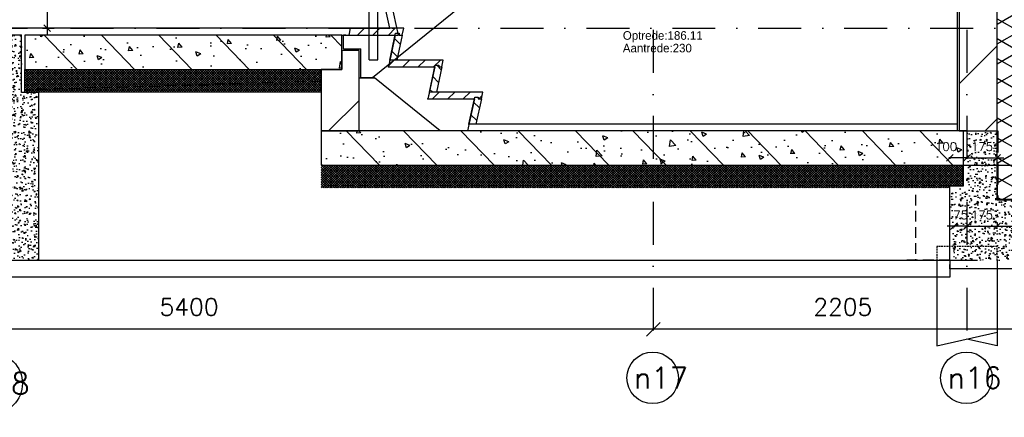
# Model space of a CAD drawing. Extents: x 0 to 317513, y 0 to 193913.
# Tile 83 of 105: x 232737 to 238464, y 148384 to 150698. Entities that reach past the tile are written whole.
import ezdxf
from ezdxf.enums import TextEntityAlignment as Align

# ---------------------------------------------------------------- set-up
doc = ezdxf.new("R2010")
doc.units = 0
doc.header["$LTSCALE"] = 20
doc.header["$MEASUREMENT"] = 0
doc.header["$PDSIZE"] = -1
for name, pattern in [('DASHDOT', [25, 12.5, -6.25, 0, -6.25]), ('DASHED', [0.75, 0.5, -0.25]), ('DD1', [2.66667, 1.66667, -0.5, 0, -0.5]), ('HIDDEN', [9.375, 6.25, -3.125]), ('HIDDEN2', [4.6875, 3.125, -1.5625])]:
    doc.linetypes.add(name, pattern=pattern)
doc.layers.get('0').update_dxf_attribs({"linetype": 'CONTINUOUS'})
doc.layers.get('DEFPOINTS').update_dxf_attribs({"linetype": 'CONTINUOUS'})
for name, color, linetype in [('A--01A1_ACEER', 1, 'CONTINUOUS'), ('A--124D2TRAPPEN', 4, 'CONTINUOUS'), ('A--A21--_F-23-', 9, 'CONTINUOUS'), ('A--A22--_F123-', 9, 'CONTINUOUS'), ('A--A23--_F--3-', 9, 'CONTINUOUS'), ('A--L$7A3-_STRAMIEN', 3, 'CONTINUOUS'), ('A--L13A1_VLOEREN', 1, 'CONTINUOUS'), ('A--L13A2_VLOEREN', 2, 'CONTINUOUS'), ('A--L13D2_VLOEREN', 2, 'CONTINUOUS'), ('A--L13D4_VLOEREN', 4, 'CONTINUOUS'), ('A--L13DC4_VLOEREN', 4, 'HIDDEN'), ('A--L17--', 7, 'CONTINUOUS'), ('A--L17--_F123-', 7, 'CONTINUOUS'), ('A--L21--', 3, 'CONTINUOUS'), ('A--L21--_F--3-', 7, 'CONTINUOUS'), ('A--L21--_F-23-', 4, 'CONTINUOUS'), ('A--L21A3_BUITENWAND', 3, 'CONTINUOUS'), ('A--L21DC1_BUITENWAND', 1, 'HIDDEN'), ('A--L22D1_BINNENWAND', 1, 'CONTINUOUS'), ('A--L23--', 7, 'CONTINUOUS'), ('A--L23--_F--3-', 7, 'CONTINUOUS'), ('A--L24--', 7, 'CONTINUOUS'), ('A--L24A2_TRAPPEN', 2, 'CONTINUOUS'), ('A--L24D1_TRAPPEN1', 1, 'HIDDEN2'), ('A--L28DC1_KONSTRUKTIES', 1, 'HIDDEN2'), ('A--L31--', 2, 'CONTINUOUS'), ('A--M$1A-_F123-', 1, 'CONTINUOUS'), ('A--T$7A-_STRAMIEN', 2, 'CONTINUOUS'), ('A--T01A-35_TEKSTPRES', 3, 'CONTINUOUS'), ('STRAMIEN', 8, 'DD1'), ('X--LR---_CP', 7, 'CONTINUOUS'), ('Ztrappenrood', 1, 'CONTINUOUS')]:
    doc.layers.add(name, color=color, linetype=linetype)
doc.styles.add('ALFA-0_25', font='ROMANS')
doc.styles.add('HIEMSTRA', font='romans.shx')
doc.styles.add('style1', font='tsacor__.ttf', dxfattribs={"height": 10})
doc.dimstyles.get("Standard").update_dxf_attribs({"dimscale": 40, "dimtxt": 2.5, "dimasz": 2, "dimexe": 0.3, "dimexo": 0.3, "dimgap": 2, "dimtad": 1, "dimdec": 0, "dimzin": 0, "dimdsep": 46, "dimtxsty": 'HIEMSTRA', "dimblk1": 'OBLIQUE', "dimblk2": 'OBLIQUE', "dimsah": 1, "dimcen": 0.09, "dimdle": 0.3, "dimclrd": 1, "dimclre": 1, "dimclrt": 3, "dimadec": 0, "dimazin": 0, "dimtfac": 1, "dimtdec": 4, "dimtix": 1, "dimtmove": 2, "dimatfit": 3, "dimldrblk": 'OBLIQUE', "dimfxl": 0, "dimtvp": 625, "dimtolj": 1, "dimtzin": 0, "dimarcsym": 0})
doc.dimstyles.new('STANDARD$0', dxfattribs={"dimscale": 50, "dimtxt": 2.5, "dimasz": 2, "dimexe": 2, "dimexo": 0, "dimgap": 2, "dimtad": 1, "dimdec": 0, "dimzin": 0, "dimdsep": 46, "dimtxsty": 'ALFA-0_25', "dimblk1": 'OBLIQUE', "dimblk2": 'OBLIQUE', "dimsah": 1, "dimcen": -3, "dimdle": 2, "dimclrd": 1, "dimclre": 1, "dimclrt": 2, "dimadec": 0, "dimazin": 0, "dimtfac": 0.666667, "dimtofl": 0, "dimtmove": 2, "dimatfit": 3, "dimldrblk": 'OBLIQUE', "dimfxl": 0, "dimtvp": 0.833333, "dimtolj": 1, "dimtzin": 0, "dimarcsym": 0})
pattern_1 = [(225, (397244.7, 58203.42), (-212.13203, 212.13203), [])]

# ---------------------------------------------------------------- blocks, each defined once
blk = doc.blocks.new('Q010075-')
at = {"layer": 'A--L17--_F123-', "color": 1, "linetype": 'DASHED'}
blk.add_lwpolyline([(-175, 0), (-175, 80), (175, 80), (175, 0)], dxfattribs=at)
at = {"layer": 'A--L17--_F123-', "color": 1, "linetype": 'Continuous'}
for points in [[(175, 0), (175, -500), (-175, -420)], [(-175, 0), (-175, -500), (0, -460)]]:
    blk.add_lwpolyline(points, dxfattribs=at)
at = {"layer": 'X--LR---_CP'}
for p in [(-175, 0), (-175, 0), (175, 0)]:
    blk.add_point(p, dxfattribs=at)
blk = doc.blocks.new('*U837')
at = {"layer": 'A--L23--_F--3-', "color": 2, "linetype": 'Continuous'}
blk.add_lwpolyline([(0, 0), (0, -25), (-575.2, -25), (-575.2, 0)], dxfattribs=at)
blk = doc.blocks.new('_OBLIQUE')
at = {"color": 0, "linetype": 'ByBlock'}
blk.add_line((-0.5, -0.5), (0.5, 0.5), dxfattribs=at)
blk = doc.blocks.new('*D415')
at = {"layer": 'A--M$1A-_F123-', "color": 1, "lineweight": -2}
for p, q in [((238172.3, 149496.7), (238132.3, 149496.7)), ((238172.3, 149500.2), (238172.3, 149490.7)), ((238247.3, 149496.7), (238172.3, 149496.7)), ((238247.3, 149500.2), (238247.3, 149490.7)), ((238247.3, 149496.7), (238287.3, 149496.7))]:
    blk.add_line(p, q, dxfattribs=at)
at = {"layer": 'DEFPOINTS', "color": 0}
for p in [(238172.3, 149506.2), (238172.3, 149496.7), (238247.3, 149506.2)]:
    blk.add_point(p, dxfattribs=at)
at = {"layer": 'A--M$1A-_F123-', "color": 1, "lineweight": -2, "xscale": 40, "yscale": 40, "zscale": 40}
blk.add_blockref('_OBLIQUE', (238172.3, 149496.7), dxfattribs=at)
at = {"layer": 'A--M$1A-_F123-', "color": 1, "lineweight": -2, "xscale": 40, "yscale": 40, "zscale": 40, "rotation": 180}
blk.add_blockref('_OBLIQUE', (238247.3, 149496.7), dxfattribs=at)
at = {"layer": 'A--M$1A-_F123-', "color": 2, "insert": (238209.8, 149561.7), "char_height": 50, "attachment_point": 5, "style": 'HIEMSTRA'}
blk.add_mtext('\\A1;75', dxfattribs=at)
blk = doc.blocks.new('*D416')
at = {"layer": 'A--M$1A-_F123-', "color": 1, "lineweight": -2}
for p, q in [((238247.3, 149496.7), (238207.3, 149496.7)), ((238247.3, 149496.7), (238422.5, 149496.7)), ((238422.5, 149496.7), (238462.5, 149496.7))]:
    blk.add_line(p, q, dxfattribs=at)
at = {"layer": 'DEFPOINTS', "color": 0}
for p in [(238247.3, 149496.7), (238422.5, 149496.7), (238422.5, 149496.7)]:
    blk.add_point(p, dxfattribs=at)
at = {"layer": 'A--M$1A-_F123-', "color": 1, "lineweight": -2, "xscale": 40, "yscale": 40, "zscale": 40}
blk.add_blockref('_OBLIQUE', (238247.3, 149496.7), dxfattribs=at)
at = {"layer": 'A--M$1A-_F123-', "color": 1, "lineweight": -2, "xscale": 40, "yscale": 40, "zscale": 40, "rotation": 180}
blk.add_blockref('_OBLIQUE', (238422.5, 149496.7), dxfattribs=at)
at = {"layer": 'A--M$1A-_F123-', "color": 2, "insert": (238334.9, 149561.7), "char_height": 50, "attachment_point": 5, "style": 'HIEMSTRA'}
blk.add_mtext('\\A1;175', dxfattribs=at)
blk = doc.blocks.new('*D417')
at = {"layer": 'A--M$1A-_F123-', "color": 1, "lineweight": -2}
for p, q in [((238416.5, 149496.7), (238728.3, 149496.7)), ((238422.5, 149515.3), (238422.5, 149490.7)), ((238722.3, 149515.3), (238722.3, 149490.7))]:
    blk.add_line(p, q, dxfattribs=at)
at = {"layer": 'DEFPOINTS', "color": 0}
for p in [(238422.5, 149521.3), (238722.3, 149521.3), (238722.3, 149496.7)]:
    blk.add_point(p, dxfattribs=at)
at = {"layer": 'A--M$1A-_F123-', "color": 1, "lineweight": -2, "xscale": 40, "yscale": 40, "zscale": 40, "rotation": 180}
blk.add_blockref('_OBLIQUE', (238422.5, 149496.7), dxfattribs=at)
at = {"layer": 'A--M$1A-_F123-', "color": 1, "lineweight": -2, "xscale": 40, "yscale": 40, "zscale": 40}
blk.add_blockref('_OBLIQUE', (238722.3, 149496.7), dxfattribs=at)
at = {"layer": 'A--M$1A-_F123-', "color": 2, "insert": (238572.4, 149561.7), "char_height": 50, "attachment_point": 5, "style": 'HIEMSTRA'}
blk.add_mtext('\\A1;300', dxfattribs=at)
blk = doc.blocks.new('*D418')
at = {"layer": 'A--M$1A-_F123-', "color": 1, "lineweight": -2}
for p, q in [((238253.3, 149894.6), (238141.3, 149894.6)), ((238147.3, 149898.2), (238147.3, 149888.6)), ((238247.3, 149898.2), (238247.3, 149888.6))]:
    blk.add_line(p, q, dxfattribs=at)
at = {"layer": 'DEFPOINTS', "color": 0}
for p in [(238147.3, 149904.2), (238147.3, 149894.6), (238247.3, 149904.2)]:
    blk.add_point(p, dxfattribs=at)
at = {"layer": 'A--M$1A-_F123-', "color": 1, "lineweight": -2, "xscale": 40, "yscale": 40, "zscale": 40, "rotation": 180}
blk.add_blockref('_OBLIQUE', (238147.3, 149894.6), dxfattribs=at)
at = {"layer": 'A--M$1A-_F123-', "color": 1, "lineweight": -2, "xscale": 40, "yscale": 40, "zscale": 40}
blk.add_blockref('_OBLIQUE', (238247.3, 149894.6), dxfattribs=at)
at = {"layer": 'A--M$1A-_F123-', "color": 2, "insert": (238125.7, 149959.6), "char_height": 50, "attachment_point": 5, "style": 'HIEMSTRA'}
blk.add_mtext('\\A1;100', dxfattribs=at)
blk = doc.blocks.new('*D419')
at = {"layer": 'A--M$1A-_F123-', "color": 1, "lineweight": -2}
for p, q in [((238247.3, 149894.6), (238207.3, 149894.6)), ((238247.3, 149894.6), (238422.5, 149894.6)), ((238422.5, 149894.6), (238462.5, 149894.6))]:
    blk.add_line(p, q, dxfattribs=at)
at = {"layer": 'DEFPOINTS', "color": 0}
for p in [(238247.3, 149894.6), (238422.5, 149894.6), (238422.5, 149894.6)]:
    blk.add_point(p, dxfattribs=at)
at = {"layer": 'A--M$1A-_F123-', "color": 1, "lineweight": -2, "xscale": 40, "yscale": 40, "zscale": 40}
blk.add_blockref('_OBLIQUE', (238247.3, 149894.6), dxfattribs=at)
at = {"layer": 'A--M$1A-_F123-', "color": 1, "lineweight": -2, "xscale": 40, "yscale": 40, "zscale": 40, "rotation": 180}
blk.add_blockref('_OBLIQUE', (238422.5, 149894.6), dxfattribs=at)
at = {"layer": 'A--M$1A-_F123-', "color": 2, "insert": (238334.9, 149959.6), "char_height": 50, "attachment_point": 5, "style": 'HIEMSTRA'}
blk.add_mtext('\\A1;175', dxfattribs=at)
blk = doc.blocks.new('*U828')
at = {"layer": 'A--A21--_F-23-', "linetype": 'Continuous'}
h = blk.add_hatch(dxfattribs=at)
h.set_pattern_fill('ALFAISO', color=256, scale=100, angle=90, style=0)
h.set_pattern_definition([(150, (50, -3e-15), (-50, -86.6025), []), (210, (50, -3e-15), (50, -86.6025), [])])
h.paths.add_polyline_path([(0, 0), (-65, 0), (-65, 5571), (0, 5571), (65, 5571), (65, 0)])
at = {"layer": 'A--L21--_F--3-', "color": 3, "linetype": 'Continuous'}
for points in [[(0, 0), (-65, 0), (-65, 5571), (0, 5571)], [(0, 0), (65, 0), (65, 5571), (0, 5571)]]:
    blk.add_lwpolyline(points, dxfattribs=at)
blk = doc.blocks.new('*D363')
at = {"layer": 'A--M$1A-_F123-', "color": 1, "lineweight": -2}
for p, q in [((236422.3, 148908.4), (236422.3, 148896.4)), ((238627.3, 148896.4), (236422.3, 148896.4)), ((238627.3, 148908.4), (238627.3, 148896.4))]:
    blk.add_line(p, q, dxfattribs=at)
at = {"layer": 'DEFPOINTS', "color": 0}
for p in [(236422.3, 148896.4), (236422.3, 148896.4), (238627.3, 148896.4)]:
    blk.add_point(p, dxfattribs=at)
at = {"layer": 'A--M$1A-_F123-', "color": 1, "lineweight": -2, "xscale": 80, "yscale": 80, "zscale": 80, "rotation": 180}
blk.add_blockref('_OBLIQUE', (236422.3, 148896.4), dxfattribs=at)
at = {"layer": 'A--M$1A-_F123-', "color": 1, "lineweight": -2, "xscale": 80, "yscale": 80, "zscale": 80}
blk.add_blockref('_OBLIQUE', (238627.3, 148896.4), dxfattribs=at)
at = {"layer": 'A--M$1A-_F123-', "color": 3, "insert": (237524.8, 149026.4), "char_height": 100, "attachment_point": 5, "style": 'HIEMSTRA'}
blk.add_mtext('\\A1;2205', dxfattribs=at)
blk = doc.blocks.new('*D364')
at = {"layer": 'A--M$1A-_F123-', "color": 1, "lineweight": -2}
for p, q in [((231022.3, 148908.4), (231022.3, 148896.4)), ((236422.3, 148896.4), (231022.3, 148896.4)), ((236422.3, 148908.4), (236422.3, 148896.4))]:
    blk.add_line(p, q, dxfattribs=at)
at = {"layer": 'DEFPOINTS', "color": 0}
for p in [(231022.3, 148896.4), (231022.3, 148896.4), (236422.3, 148896.4)]:
    blk.add_point(p, dxfattribs=at)
at = {"layer": 'A--M$1A-_F123-', "color": 1, "lineweight": -2, "xscale": 80, "yscale": 80, "zscale": 80, "rotation": 180}
blk.add_blockref('_OBLIQUE', (231022.3, 148896.4), dxfattribs=at)
at = {"layer": 'A--M$1A-_F123-', "color": 1, "lineweight": -2, "xscale": 80, "yscale": 80, "zscale": 80}
blk.add_blockref('_OBLIQUE', (236422.3, 148896.4), dxfattribs=at)
at = {"layer": 'A--M$1A-_F123-', "color": 3, "insert": (233722.3, 149026.4), "char_height": 100, "attachment_point": 5, "style": 'HIEMSTRA'}
blk.add_mtext('\\A1;5400', dxfattribs=at)
blk = doc.blocks.new('TRAPTREDE')
at = {"layer": 'A--01A1_ACEER'}
h = blk.add_hatch(dxfattribs=at)
h.set_pattern_fill('ANSI31', color=256, scale=20, angle=90, style=0)
h.set_pattern_definition([(135, (-78993.37, -57903.14), (-44.90128, -44.90128), [])])
edge = h.paths.add_edge_path()
edge.add_line((-292.6, 0), (-310.9, 0))
edge.add_line((-310.9, 0), (-319.5, 40))
edge.add_line((-319.5, 40), (-8.6, 40))
edge.add_line((-8.6, 40), (0, 0))
edge.add_line((0, 0), (-270, 0))
at = {"layer": 'A--L24A2_TRAPPEN'}
blk.add_lwpolyline([(-270, 0), (-272.1, 10), (-292.6, 10), (-292.6, 0), (-310.9, 0), (-319.5, 40), (-8.6, 40), (0, 0)], close=True, dxfattribs=at)
at = {"layer": 'X--LR---_CP', "color": 1}
blk.add_point((0, 0), dxfattribs=at)
blk = doc.blocks.new('STOOTBORD')
at = {"layer": 'A--01A1_ACEER'}
h = blk.add_hatch(dxfattribs=at)
h.set_pattern_fill('ANSI31', color=256, scale=20, style=0)
h.set_pattern_definition([(45, (-78754.77, -57757.03), (-44.90128, 44.90128), [])])
h.paths.add_polyline_path([(0, 0), (-33.6, 156.1), (-54, 156.1), (-54, 146.1), (-72.3, 146.1), (-40.9, 0)])
at = {"layer": 'A--L24A2_TRAPPEN'}
blk.add_lwpolyline([(0, 0), (-33.6, 156.1), (-54, 156.1), (-54, 146.1), (-72.3, 146.1), (-40.9, 0)], close=True, dxfattribs=at)
at = {"layer": 'X--LR---_CP'}
blk.add_point((0, 0), dxfattribs=at)
blk = doc.blocks.new('*D512')
at = {"layer": 'A--M$1A-_F123-', "color": 1, "lineweight": -2}
for p, q in [((232896.9, 153189.3), (232896.9, 150609.3)), ((232869.1, 153149.3), (232936.9, 153149.3)), ((232869.1, 150649.3), (232936.9, 150649.3))]:
    blk.add_line(p, q, dxfattribs=at)
at = {"layer": 'DEFPOINTS', "color": 0}
for p in [(232869.1, 153149.3), (232869.1, 150649.3), (232896.9, 150649.3)]:
    blk.add_point(p, dxfattribs=at)
at = {"layer": 'A--M$1A-_F123-', "color": 1, "lineweight": -2, "xscale": 40, "yscale": 40, "zscale": 40}
for p, rotation in [((232896.9, 153149.3), 90), ((232896.9, 150649.3), 270)]:
    blk.add_blockref('_OBLIQUE', p, dxfattribs=dict(at, rotation=rotation))
at = {"layer": 'A--M$1A-_F123-', "color": 2, "insert": (232831.9, 151899.3), "char_height": 50, "attachment_point": 5, "rotation": 90, "style": 'ALFA-0_25'}
blk.add_mtext('\\A1;2500', dxfattribs=at)

msp = doc.modelspace()

# ---------------------------------------------------------------- hatches: boundary and pattern name
at = {"layer": 'A--A22--_F123-'}
h = msp.add_hatch(dxfattribs=at)
h.set_pattern_fill('ALFALINE', color=256, scale=300, angle=-90, style=0, pattern_type=2)
h.set_pattern_definition(pattern_1)
h.paths.add_polyline_path([(238202.3, 155374.3), (238202.3, 150051), (238422.3, 150051), (238422.3, 155374.3)])
h = msp.add_hatch(dxfattribs=at)
h.set_pattern_fill('ALFALINE', color=256, scale=300, angle=-90, style=0, pattern_type=2)
h.set_pattern_definition(pattern_1)
h.paths.add_polyline_path([(234710.6, 150519.3), (234610.6, 150519.3), (234610.6, 150409.3), (234490.6, 150409.3), (234490.6, 150051), (234710.6, 150051)])
at = {"layer": 'A--A23--_F--3-'}
h = msp.add_hatch(dxfattribs=at)
h.set_pattern_fill('AR-CONC', color=256, scale=10, style=0, pattern_type=2)
h.set_pattern_definition([(130, (405619.855, 58203.424), (-71.726018, -6.275213), [7.5, -82.5]), (185, (405619.855, 58203.424), (13.875133, 75.219213), [6, -66]), (79.5486, (405613.88, 58202.9), (-57.850938, 68.943954), [6.37402, -70.11421]), (133.8158, (405619.855, 58223.42), (-106.724105, -16.5519), [11.25, -123.75]), (83.3644, (405610.96, 58222.04), (-93.46627, 97.411787), [9.56103, -105.1713]), (188.8158, (405619.85, 58223.42), (-93.466195, 97.41186), [9, -99]), (159, (405609.855, 58218.424), (-59.690705, -40.261889), [7.5, -82.5]), (214, (405609.855, 58218.424), (-24.331533, 72.515005), [6, -66]), (108.5486, (405604.88, 58215.07), (-84.022263, 32.25305), [6.37402, -70.11421]), (142.5, (405619.855, 58203.424), (-1.2159855, 33.2893854), [0, -65.2, 0, -67, 0, -66.25]), (172.5, (405619.855, 58203.424), (-26.306954, 39.441171), [0, -38.2, 0, -63.7, 0, -25.25]), (212.5, (405642.155, 58203.424), (-53.3822436, -2.255487), [0, -25, 0, -78, 0, -103.5]), (222.5, (405652.155, 58203.424), (-58.318617, 10.010498), [0, -32.5, 0, -51.8, 0, -73.5])])
h.paths.add_polyline_path([(232747.3, 150609.3), (232072.3, 150609.3), (232072.3, 150274.3), (231972.3, 150274.3), (231972.3, 149299.3), (232847.3, 149299.3), (232847.3, 150274.3), (232747.3, 150274.3)])
h = msp.add_hatch(dxfattribs=at)
h.set_pattern_fill('ALFABET', color=256, scale=40, angle=1, style=0, pattern_type=2)
h.set_pattern_definition([(134, (392844.69, 58203.42), (172.64155, 166.718), []), (129, (392844.69, 58203.42), (-287.29845, -20.08986), [30, -330]), (184, (392844.7, 58203.42), (60.7431, 299.8624), [24, -264]), (78.5486, (392820.74, 58201.75), (-226.55556, 279.77237), [25.49608, -280.45684]), (132.8158, (392846.1, 58283.4), (-427.9869, -58.74715), [45, -495]), (82.3644, (392810.4, 58278.5), (-367.0079, 396.11265), [38.2441, -420.6852]), (187.8158, (392846.1, 58283.4), (-367.0076, 396.1129), [36, -396]), (158, (392805.74, 58264.11), (-241.53712, -156.85604), [30, -330]), (213, (392805.74, 58264.1), (-92.24906, 291.7144), [24, -264]), (107.5486, (392785.6, 58251.04), (-333.7863, 134.8581), [25.49608, -280.45684]), (141.5, (392844.69, 58203.42), (-2.53928, 133.22215), [0, -260.8, 0, -268, 0, -265]), (171.5, (392844.69, 58203.42), (-102.45841, 159.57714), [0, -152.8, 0, -254.8, 0, -101]), (211.5, (392933.87, 58201.87), (-213.65391, -5.29398), [0, -100, 0, -312, 0, -414]), (221.5, (392973.87, 58201.17), (-232.54011, 44.1071), [0, -130, 0, -207.2, 0, -294]), (221.5, (392973.87, 58201.17), (-232.54011, 44.1071), [0, -130, 0, -207.2, 0, -294])])
h.paths.add_polyline_path([(232767.3, 150409.3), (234610.6, 150409.3), (234610.6, 150609.3), (232767.3, 150609.3)])
h = msp.add_hatch(dxfattribs=at)
h.set_pattern_fill('ALFAKRS', color=256, scale=10, style=0, pattern_type=2)
h.set_pattern_definition([(45, (159692.793, 58203.424), (-7.0710678, 7.0710678), []), (135, (159692.793, 58203.424), (-7.0710678, -7.0710678), [])])
h.paths.add_polyline_path([(234490.6, 150277.3), (232767.3, 150277.3), (232767.3, 150409.3), (234490.6, 150409.3), (234490.6, 150289.3), (234490.6, 150289.3), (234490.6, 150277.3)])
h = msp.add_hatch(dxfattribs=at)
h.set_pattern_fill('ALFABET', color=256, scale=40, angle=1, style=0, pattern_type=2)
h.set_pattern_definition([(134, (397271.65, 57645.1), (172.64155, 166.718), []), (129, (397271.65, 57645.1), (-287.29845, -20.08986), [30, -330]), (184, (397271.65, 57645.1), (60.7431, 299.8624), [24, -264]), (78.5486, (397247.7, 57643.42), (-226.55556, 279.77237), [25.49608, -280.45684]), (132.8158, (397273.04, 57725.08), (-427.9869, -58.74715), [45, -495]), (82.3644, (397237.38, 57720.2), (-367.0079, 396.11265), [38.2441, -420.6852]), (187.8158, (397273.04, 57725.08), (-367.0076, 396.1129), [36, -396]), (158, (397232.7, 57705.78), (-241.53712, -156.85604), [30, -330]), (213, (397232.7, 57705.78), (-92.24906, 291.7144), [24, -264]), (107.5486, (397212.57, 57692.7), (-333.7863, 134.8581), [25.49608, -280.45684]), (141.5, (397271.65, 57645.09), (-2.53928, 133.22215), [0, -260.8, 0, -268, 0, -265]), (171.5, (397271.65, 57645.09), (-102.45841, 159.57714), [0, -152.8, 0, -254.8, 0, -101]), (211.5, (397360.83, 57643.53), (-213.65391, -5.29398), [0, -100, 0, -312, 0, -414]), (221.5, (397400.83, 57642.84), (-232.54011, 44.1071), [0, -130, 0, -207.2, 0, -294]), (221.5, (397400.83, 57642.84), (-232.54011, 44.1071), [0, -130, 0, -207.2, 0, -294])])
h.paths.add_polyline_path([(234490.6, 149851), (238227.3, 149851), (238227.3, 150051), (234490.6, 150051)])
h = msp.add_hatch(dxfattribs=at)
h.set_pattern_fill('AR-CONC', color=256, scale=10, style=0)
h.set_pattern_definition([(130, (392844.686, 58203.424), (-71.726018, -6.275213), [7.5, -82.5]), (185, (392844.686, 58203.424), (13.875133, 75.219213), [6, -66]), (79.5486, (392838.71, 58202.9), (-57.850938, 68.943954), [6.37402, -70.11421]), (133.8158, (392844.69, 58223.42), (-106.724105, -16.5519), [11.25, -123.75]), (83.3644, (392835.79, 58222.04), (-93.46627, 97.41179), [9.56103, -105.1713]), (188.8158, (392844.69, 58223.42), (-93.466195, 97.41186), [9, -99]), (159, (392834.686, 58218.424), (-59.690705, -40.26189), [7.5, -82.5]), (214, (392834.686, 58218.424), (-24.331533, 72.515005), [6, -66]), (108.5486, (392829.71, 58215.07), (-84.022263, 32.25305), [6.37402, -70.11421]), (142.5, (392844.686, 58203.424), (-1.2159855, 33.2893854), [0, -65.2, 0, -67, 0, -66.25]), (172.5, (392844.686, 58203.424), (-26.306954, 39.441171), [0, -38.2, 0, -63.7, 0, -25.25]), (212.5, (392866.986, 58203.424), (-53.3822436, -2.255487), [0, -25, 0, -78, 0, -103.5]), (222.5, (392876.986, 58203.424), (-58.318617, 10.010498), [0, -32.5, 0, -51.8, 0, -73.5])])
h.paths.add_polyline_path([(238722.3, 149299.3), (238172.3, 149299.3), (238147.3, 149716), (238247.3, 149716), (238247.3, 150051), (238422.5, 150051), (238422.5, 149654.3), (238422.5, 149649.3), (238722.3, 149649.3)])
h = msp.add_hatch(dxfattribs=at)
h.set_pattern_fill('ALFAKRS', color=256, scale=10, style=0, pattern_type=2)
h.set_pattern_definition([(45, (164119.755, 57645.09), (-7.0710678, 7.0710678), []), (135, (164119.755, 57645.09), (-7.0710678, -7.0710678), [])])
h.paths.add_polyline_path([(238153.6, 149719), (234490.6, 149719), (234490.6, 149851), (238227.3, 149851), (238227.3, 149731), (238147.3, 149731), (238147.3, 149719)])

# ---------------------------------------------------------------- linework, layer by layer
at = {"layer": 'A--124D2TRAPPEN'}
for points in [[(234523, 150609.3), (234523, 150609.3), (234523, 150609.3), (234523, 150609.3)], [(234610.6, 150609.3), (234921.5, 150609.3), (234881.5, 150423.2), (234881.5, 150423.2), (235151.5, 150423.2), (235111.5, 150237.1), (235381.5, 150237.1), (235341.8, 150051)], [(234710.6, 150359.3), (234801.5, 150359.3), (234801.5, 150359.3)], [(235182.5, 150051), (234801.5, 150359.3), (234801.5, 150359.3)]]:
    msp.add_lwpolyline(points, dxfattribs=at)
at = {"layer": 'A--L$7A3-_STRAMIEN', "linetype": 'Continuous'}
for centre, major_axis in [((232572.3, 148581.7), (127.3, 127.3)), ((236418.9, 148613.7), (106.1, 106.1)), ((238243.9, 148613.7), (106.1, 106.1))]:
    msp.add_ellipse(centre, major_axis=major_axis, ratio=1, dxfattribs=at)
at = {"layer": 'A--L13A1_VLOEREN'}
for p, q in [((234660.1, 150649.3), (233167.3, 150649.3)), ((238192.3, 150091), (235350.3, 150091))]:
    msp.add_line(p, q, dxfattribs=at)
at = {"layer": 'A--L13A2_VLOEREN'}
msp.add_line((238247.3, 150051), (235341.8, 150051), dxfattribs=at)
msp.add_lwpolyline([(234523, 150609.3), (234523, 150609.3), (234523, 150609.3), (234523, 150609.3)], dxfattribs=at)
at = {"layer": 'A--L13D2_VLOEREN'}
msp.add_line((234672.3, 150649.3), (228615.4, 150649.3), dxfattribs=at)
at = {"layer": 'A--L13D4_VLOEREN'}
msp.add_line((238147.3, 149731), (238227.3, 149731), dxfattribs=at)
at = {"layer": 'A--L13DC4_VLOEREN'}
msp.add_line((238425.8, 149654.3), (238740.8, 149654.3), dxfattribs=at)
msp.add_lwpolyline([(238312.8, 150051), (238425.8, 150051), (238425.8, 149654.3), (238740.8, 149654.3), (238740.8, 149613.8)], dxfattribs=at)
at = {"layer": 'A--L21--_F-23-'}
msp.add_lwpolyline([(238202.3, 155374.3), (238202.3, 150051), (238422.3, 150051), (238422.3, 155374.3)], close=True, dxfattribs=at)
at = {"layer": 'A--L21--_F-23-', "linetype": 'Continuous'}
for points in [[(232747.3, 150609.3), (232072.3, 150609.3), (232072.3, 150274.3), (231972.3, 150274.3), (231972.3, 149299.3), (232847.3, 149299.3), (232847.3, 150274.3), (232747.3, 150274.3), (232747.3, 150609.3)], [(232767.3, 150409.3), (234610.6, 150409.3), (234610.6, 150609.3), (232767.3, 150609.3)], [(234490.6, 149851), (238227.3, 149851), (238227.3, 150051), (234490.6, 150051)]]:
    msp.add_lwpolyline(points, close=True, dxfattribs=at)
msp.add_lwpolyline([(238147.3, 149299.3), (238147.3, 149731), (238227.3, 149731), (238227.3, 149851), (238422.5, 149851), (238422.5, 149649.4), (238722.6, 149649.4), (238722.6, 149299.3)], dxfattribs=at)
at = {"layer": 'A--L21A3_BUITENWAND'}
msp.add_lwpolyline([(234710.6, 150519.3), (234610.6, 150519.3), (234610.6, 150409.3), (234490.6, 150409.3), (234490.6, 150051), (234710.6, 150051), (234710.6, 150519.3)], close=True, dxfattribs=at)
at = {"layer": 'A--L21DC1_BUITENWAND'}
msp.add_line((238520.5, 149849.3), (238147.3, 149849.3), dxfattribs=at)
at = {"layer": 'A--L22D1_BINNENWAND'}
msp.add_line((238192.3, 150051), (238192.3, 156511.3), dxfattribs=at)
at = {"layer": 'A--L23--'}
msp.add_lwpolyline([(234490.6, 150277.3), (232767.3, 150277.3), (232767.3, 150409.3), (234490.6, 150409.3), (234490.6, 150289.3), (234490.6, 150289.3), (234490.6, 150277.3)], close=True, dxfattribs=at)
at = {"layer": 'A--L24D1_TRAPPEN1', "linetype": 'Continuous'}
for p, q in [((234770.6, 150465.7), (234770.6, 151561.7)), ((234820.6, 150465.7), (234820.6, 151602.2)), ((234620.6, 150529.3), (234620.6, 150609.3)), ((234620.6, 150529.3), (234720.6, 150529.3)), ((234720.6, 150359.3), (234720.6, 150529.3)), ((234770.6, 150465.7), (234820.6, 150465.7))]:
    msp.add_line(p, q, dxfattribs=at)
for points in [[(234620.6, 150649.3), (234890.1, 150649.3), (234850.1, 150835.4), (235120.1, 150835.4), (235080.1, 151021.5), (235350.1, 151021.5), (235310.1, 151207.7), (235580.1, 151207.7), (235540.1, 151393.8), (235810.1, 151393.8), (235770.1, 151579.9), (236040.1, 151579.9), (236000.1, 151766), (236270.1, 151766), (236230.1, 151952.1), (236500.1, 151952.1), (236460.1, 152138.2), (236730.1, 152138.2), (236690.1, 152324.3), (236960.1, 152324.3), (236920.1, 152510.4), (237276.1, 152510.4)], [(237176.1, 152290.4), (234789.6, 150359.3), (234720.6, 150359.3), (234720.6, 150359.3)], [(234634.6, 150609.3), (234634.6, 150609.3), (234634.6, 150609.3), (234620.6, 150609.3), (234939.6, 150609.3), (234939.6, 150609.3), (234899.6, 150795.4)]]:
    msp.add_lwpolyline(points, dxfattribs=at)
at = {"layer": 'A--L28DC1_KONSTRUKTIES'}
for p, q in [((234490.6, 150339.3), (232769.4, 150289.3)), ((238147.3, 149731), (234492.6, 149731)), ((237947.3, 149679.3), (237947.3, 149299.3)), ((237947.3, 149679.3), (237947.3, 149299.3)), ((238147.2, 149299.3), (237872.3, 149299.3))]:
    msp.add_line(p, q, dxfattribs=at)
at = {"layer": 'A--L31--'}
msp.add_lwpolyline([(226276.6, 149299.3), (238147.3, 149299.3), (238147.3, 149199.3), (226276.6, 149199.3)], dxfattribs=at)
at = {"layer": 'STRAMIEN', "linetype": 'DASHDOT'}
for p, q in [((236422.3, 168142.5), (236422.3, 148770)), ((238247.3, 168142.5), (238247.3, 148770)), ((165019, 150649.3), (241970.6, 150649.3)), ((208052.5, 149299.3), (241970.6, 149299.3))]:
    msp.add_line(p, q, dxfattribs=at)
at = {"layer": 'Ztrappenrood'}
for p, q in [((234610.6, 150519.3), (234610.6, 150609.3)), ((234710.6, 150519.3), (234610.6, 150519.3)), ((234710.6, 150409.3), (234710.6, 150519.3))]:
    msp.add_line(p, q, dxfattribs=at)

# ---------------------------------------------------------------- block references
at = {"layer": 'A--L17--', "xscale": -1}
msp.add_blockref('Q010075-', (238247.3, 149299.3), dxfattribs=at)
at = {"layer": 'A--L21--'}
msp.add_blockref('*U828', (238487.5, 149649.4), dxfattribs=at)
at = {"layer": 'A--L23--'}
msp.add_blockref('*U837', (238722.3, 149274.3), dxfattribs=at)
at = {"layer": 'A--L24--', "xscale": -1}
for name, p in [('TRAPTREDE', (234651.5, 150609.3)), ('STOOTBORD', (234890.1, 150463.2)), ('TRAPTREDE', (234881.5, 150423.2)), ('STOOTBORD', (235120.1, 150277.1)), ('TRAPTREDE', (235111.5, 150237.1)), ('STOOTBORD', (235350.1, 150091))]:
    msp.add_blockref(name, p, dxfattribs=at)

# ---------------------------------------------------------------- texts
at = {"layer": 'A--T$7A-_STRAMIEN', "style": 'ALFA-0_25'}
for s, p in [('n-8', (232620, 148581.7)), ('n17', (236466.5, 148613.7)), ('n16', (238291.5, 148613.7))]:
    msp.add_text(s, height=125, dxfattribs=at).set_placement(p, align=Align.MIDDLE_CENTER)
at = {"layer": 'A--T01A-35_TEKSTPRES', "style": 'style1'}
for s, p in [('Optrede:186.11', (236245.3, 150581.6)), ('Aantrede:230', (236245.3, 150508.2))]:
    msp.add_text(s, height=50, dxfattribs=at).set_placement(p)

# ---------------------------------------------------------------- dimensions: what is measured, and where the dimension line sits
at = {"layer": 'A--M$1A-_F123-'}
dim = msp.add_linear_dim(base=(232896.9, 150649.3), p1=(232869.1, 153149.3), p2=(232869.1, 150649.3), angle=270, dimstyle='STANDARD$0', override={"dimscale": 20, "dimclrt": 2, "dimtix": 0, "dimtofl": 0}, dxfattribs=at)
dim.commit()
dim.dimension.update_dxf_attribs({"geometry": '*D512', "text_midpoint": (232831.9, 151899.3)})
dim = msp.add_linear_dim(base=(238147.3, 149894.6), p1=(238247.3, 149904.2), p2=(238147.3, 149904.2), dimstyle='Standard', override={"dimscale": 20, "dimclrt": 2}, dxfattribs=at)
dim.commit()
dim.dimension.update_dxf_attribs({"geometry": '*D418', "text_midpoint": (238125.7, 149959.6), "dimtype": 160})
for base, p1, p2, override, picture, middle in [((238422.5, 149894.6), (238247.3, 149894.6), (238422.5, 149894.6), {"dimscale": 20, "dimclrt": 2}, '*D419', (238334.9, 149959.6)), ((238172.3, 149496.7), (238247.3, 149506.2), (238172.3, 149506.2), {"dimscale": 20, "dimclrt": 2}, '*D415', (238209.8, 149561.7)), ((238422.5, 149496.7), (238247.3, 149496.7), (238422.5, 149496.7), {"dimscale": 20, "dimclrt": 2}, '*D416', (238334.9, 149561.7)), ((238722.3, 149496.7), (238422.5, 149521.3), (238722.3, 149521.3), {"dimscale": 20, "dimclrt": 2}, '*D417', (238572.4, 149561.7)), ((231022.3, 148896.4), (236422.3, 148896.4), (231022.3, 148896.4), {"dimexe": 0, "dimcen": 0, "dimdle": 0, "dimtfac": 0.75, "dimtvp": 1.5}, '*D364', (233722.3, 149026.4)), ((236422.3, 148896.4), (238627.3, 148896.4), (236422.3, 148896.4), {"dimexe": 0, "dimcen": 0, "dimdle": 0, "dimtfac": 0.75, "dimtvp": 1.5}, '*D363', (237524.8, 149026.4))]:
    dim = msp.add_linear_dim(base=base, p1=p1, p2=p2, dimstyle='Standard', override=override, dxfattribs=at)
    dim.commit()
    dim.dimension.update_dxf_attribs({"geometry": picture, "text_midpoint": middle})

doc.saveas('drawing.dxf')
